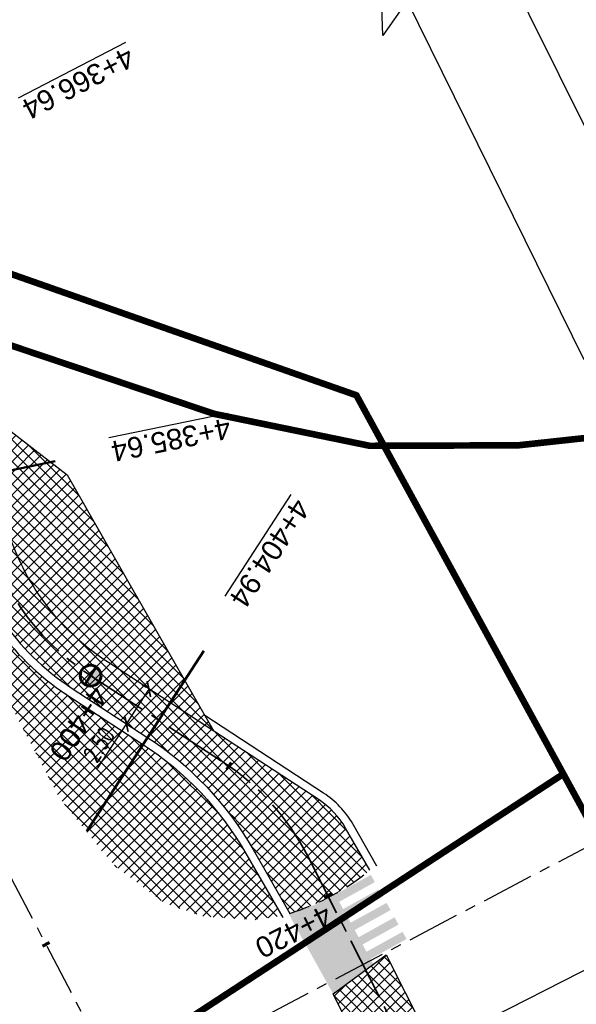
# Model space of a CAD drawing. Header units: metres. Extents: x 7529682 to 7533711, y 5721195 to 5727842.
# Tile 4 of 232: x 7531760 to 7531793, y 5723892 to 5723952. Entities that reach past the tile are written whole.
import ezdxf

# ---------------------------------------------------------------- set-up
doc = ezdxf.new("R2010")
doc.units = ezdxf.units.M
doc.header["$PDMODE"] = 1
doc.header["$PDSIZE"] = 0.3
for name, pattern in [('817-dzialki-09-05-04$0$HIDDEN', [0.375, 0.25, -0.125]), ('ACAD_ISO05W100', [33, 24, -3, 0, -3, 0, -3]), ('CENTER', [50.800000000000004, 31.75, -6.35, 6.35, -6.35]), ('CENTER2', [28.575000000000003, 19.05, -3.175, 3.175, -3.175]), ('DASHED', [19.049999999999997, 12.7, -6.35]), ('HIDDEN', [9.524999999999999, 6.35, -3.175])]:
    doc.linetypes.add(name, pattern=pattern)
for name, color, linetype in [('C-DROGI-SYTUACJA', 7, 'Continuous'), ('C-DROGI-SYTUACJA-ETYKIETY', 7, 'Continuous'), ('D-hatch-chodniki', 221, 'Continuous'), ('D-hatch-zieleńce', 102, 'Continuous'), ('D-pobocza', 60, 'Continuous'), ('D-rowy', 160, 'Continuous'), ('D-wymiary', 1, 'Continuous')]:
    doc.layers.add(name, color=color, linetype=linetype)
for name, color, linetype, lineweight, true_color in [('D-hatch-ciag-pieszo-rowerowy', 7, 'Continuous', 13, 0xff9f80), ('D-LR-etap-III', 7, '817-dzialki-09-05-04$0$HIDDEN', 50, 0x00008f), ('D-poziome-powl-czerwona', 7, 'Continuous', 9, 0xff6161), ('D-przekroje-pop', 7, 'Continuous', 50, 0x000099)]:
    doc.layers.add(name, color=color, linetype=linetype, lineweight=lineweight, true_color=true_color)
for name, color, linetype, lineweight in [('D-krawędzie', 3, 'Continuous', 30), ('D-krawężniki-obniżone', 40, 'DASHED', 30), ('D-obrzeża', 2, 'Continuous', 30), ('D-opisy', 2, 'Continuous', 30), ('D-oś', 10, 'CENTER', 30), ('D-pas-drogowy', 7, 'ACAD_ISO05W100', 50)]:
    doc.layers.add(name, color=color, linetype=linetype, lineweight=lineweight)
doc.layers.add('D-malowanie-proj', color=7, linetype='Continuous', true_color=0x3333ff)
doc.layers.add('poprzeczki', color=7, linetype='Continuous', true_color=0x0000c7)
doc.styles.add('DIMTEXT', font='simplex.shx', dxfattribs={"width": 0.7})
doc.styles.get("Standard").update_dxf_attribs({"font": 'arial.ttf'})
doc.dimstyles.new('500', dxfattribs={"dimtxt": 1, "dimasz": 0.6999999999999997, "dimexe": 0.2, "dimexo": 0.5, "dimgap": 0.2, "dimtad": 1, "dimrnd": 0.005, "dimzin": 0, "dimdsep": 46, "dimtxsty": 'DIMTEXT', "dimblk": 'ARCHTICK', "dimcen": 0, "dimclrd": 256, "dimclre": 256, "dimclrt": 2, "dimadec": 5, "dimazin": 0, "dimtfac": 1, "dimtofl": 0, "dimtmove": 0, "dimatfit": 3, "dimfxl": 1, "dimtolj": 1, "dimtzin": 0, "dimlwd": -1, "dimlwe": -1, "dimarcsym": 0})
pattern_1 = [(45, (0, 0), (-0.3367596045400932, 0.3367596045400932), []), (135, (0, 0), (-0.3367596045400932, -0.3367596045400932), [])]

# ---------------------------------------------------------------- blocks, each defined once
blk = doc.blocks.new('AeccTickLine')
at = {"color": 0, "linetype": 'ByBlock', "lineweight": -2}
blk.add_line((0, 1), (-3.673819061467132e-16, -1), dxfattribs=at)
blk = doc.blocks.new('_ArchTick')
at = {"color": 0, "linetype": 'ByBlock', "const_width": 0.15}
blk.add_lwpolyline([(-0.5, -0.5), (0.5, 0.5)], dxfattribs=at)
blk = doc.blocks.new('*D78')
at = {"layer": 'D-wymiary', "transparency": 16777216}
for p, q in [((7531767.516402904, 5723911.476476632), (7531766.152000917, 5723909.381624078)), ((7531767.097432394, 5723911.749357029), (7531767.348814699, 5723911.585628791)), ((7531765.733030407, 5723909.654504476), (7531765.984412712, 5723909.490776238)), ((7531766.152000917, 5723909.381624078), (7531764.387374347, 5723906.672281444))]:
    blk.add_line(p, q, dxfattribs=at)
at = {"layer": 'Defpoints', "color": 0, "transparency": 16777216}
for p in [(7531767.516402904, 5723911.476476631), (7531766.152000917, 5723909.381624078), (7531766.152000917, 5723909.381624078)]:
    blk.add_point(p, dxfattribs=at)
at = {"layer": 'D-wymiary', "transparency": 16777216, "xscale": 0.6999999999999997, "yscale": 0.6999999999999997, "zscale": 0.6999999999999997}
for p, rotation in [((7531767.516402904, 5723911.476476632), 56.92333097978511), ((7531766.152000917, 5723909.381624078), 236.9233309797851)]:
    blk.add_blockref('_ArchTick', p, dxfattribs=dict(at, rotation=rotation))
at = {"layer": 'D-wymiary', "color": 2, "transparency": 16777216, "insert": (7531764.49211264, 5723908.115705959), "char_height": 1, "attachment_point": 5, "rotation": 56.92333097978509, "style": 'DIMTEXT'}
blk.add_mtext('\\A1;2.50', dxfattribs=at)
blk = doc.blocks.new('kilometraz')
at = {"linetype": 'ByBlock', "lineweight": -2}
blk.add_hatch(color=0, dxfattribs=at).paths.add_polyline_path([(0, -0.28125, 0.4142135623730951), (0.28125, 0, 0.4142135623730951), (0, 0.28125)])
at = {"color": 0, "linetype": 'ByBlock', "lineweight": -2}
blk.add_line((0, 0.28125), (0, -0.28125), dxfattribs=at)
blk.add_circle((0, 0), 0.28125, dxfattribs=at)

msp = doc.modelspace()

# ---------------------------------------------------------------- hatches: boundary and pattern name
at = {"layer": 'D-hatch-chodniki', "true_color": 0x6e6e6e}
h = msp.add_hatch(dxfattribs=at)
h.set_pattern_fill('ANSI37', color=8, scale=0.15, style=0)
h.set_pattern_definition(pattern_1)
h.paths.add_polyline_path([(7531781.889999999, 5723895.39), (7531778.67, 5723893.03), (7531781.71, 5723886.97), (7531785.36, 5723888.51)])
at = {"layer": 'D-hatch-ciag-pieszo-rowerowy'}
h = msp.add_hatch(dxfattribs=at)
h.set_pattern_fill('ANSI37', color=256, scale=0.15, style=0)
h.set_pattern_definition(pattern_1)
h.paths.add_polyline_path([(7531771.440016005, 5723908.920981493), (7531768.694719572, 5723910.709025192), (7531776.05, 5723897.899999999, 0.05845290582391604), (7531779.209856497, 5723899.329744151, 0.01148852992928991), (7531779.63, 5723899.619999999), (7531779.17, 5723900.36), (7531775.24, 5723902.28)])
h.paths.add_polyline_path([(7531777.818070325, 5723904.766880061), (7531771.440016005, 5723908.920981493), (7531775.24, 5723902.28), (7531779.17, 5723900.36), (7531779.642327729, 5723899.600168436, 0.0259999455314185), (7531780.89415394, 5723900.508946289), (7531779.425246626, 5723903.067009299, 0.1186133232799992)])
h.paths.add_polyline_path([(7531768.694719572, 5723910.709025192), (7531765.060392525, 5723913.076104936, -0.2009158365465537), (7531758.546985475, 5723922.65936657), (7531757.839022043, 5723926.144779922), (7531754.818989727, 5723928.453643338), (7531756.305395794, 5723921.135836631, 0.2009158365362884), (7531762.818802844, 5723911.552574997), (7531767.399102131, 5723908.569372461, -0.1186133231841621), (7531773.827807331, 5723901.769889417)])
at = {"layer": 'D-hatch-zieleńce'}
h = msp.add_hatch(dxfattribs=at)
h.set_pattern_fill('ANSI37', color=256, scale=0.15, style=0)
h.set_pattern_definition(pattern_1)
h.paths.add_polyline_path([(7531762.559999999, 5723924.44), (7531757.375388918, 5723928.42731742), (7531758.546985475, 5723922.659366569, 0.2009158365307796), (7531765.060392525, 5723913.076104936), (7531771.440016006, 5723908.920981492), (7531770.217381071, 5723911.057699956), (7531768.457671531, 5723914.133028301), (7531764.930667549, 5723920.29694062)])
h = msp.add_hatch(dxfattribs=at)
h.set_pattern_fill('ANSI37', color=256, scale=0.15, style=0)
h.set_pattern_definition(pattern_1)
h.paths.add_polyline_path([(7531767.126221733, 5723908.150401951), (7531762.545922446, 5723911.133604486, -0.1444716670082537), (7531756.849707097, 5723917.807293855), (7531756.345024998, 5723917.293551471), (7531757.203932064, 5723914.9877325), (7531758.38, 5723911.96), (7531762.07, 5723904.95), (7531764.701193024, 5723901.632652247), (7531765.534786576, 5723900.71437681), (7531765.925407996, 5723900.422346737), (7531768.469999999, 5723898.52), (7531768.874576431, 5723898.382271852), (7531770.82, 5723897.72), (7531771.668951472, 5723897.66540505), (7531772.744661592, 5723897.59622755), (7531773.929999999, 5723897.52), (7531775.55928502, 5723897.750484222), (7531773.394209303, 5723901.520905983, 0.118613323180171)])
at = {"layer": 'D-malowanie-proj'}
h = msp.add_hatch(color=256, dxfattribs=at)
h.paths.add_polyline_path([(7531781.197085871, 5723899.795380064), (7531780.955176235, 5723900.232964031), (7531778.329672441, 5723898.781506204), (7531778.571582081, 5723898.343922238)])
h.paths.add_polyline_path([(7531781.680905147, 5723898.920212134), (7531781.438995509, 5723899.357796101), (7531778.813491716, 5723897.906338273), (7531779.055401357, 5723897.468754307)])
h.paths.add_polyline_path([(7531776.821246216, 5723897.376283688), (7531776.57933658, 5723897.813867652), (7531776.141752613, 5723897.571958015), (7531776.383662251, 5723897.134374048)])
h.paths.add_polyline_path([(7531777.305065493, 5723896.501115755), (7531777.063155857, 5723896.938699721), (7531776.625571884, 5723896.696790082), (7531776.867481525, 5723896.259206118)])
edge = h.paths.add_edge_path()
edge.add_arc((7531775.319235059, 5723913.99473029), 14.2268215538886, 268.4110453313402, 268.5335950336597)
edge.add_line((7531774.955159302, 5723899.772567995), (7531774.932204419, 5723899.759877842))
edge.add_line((7531774.932204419, 5723899.759877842), (7531774.924740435, 5723899.773379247))
h = msp.add_hatch(color=256, dxfattribs=at)
h.paths.add_polyline_path([(7531782.150794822, 5723898.102065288), (7531781.908885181, 5723898.539649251), (7531779.283381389, 5723897.088191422), (7531779.525291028, 5723896.650607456)])
h.paths.add_polyline_path([(7531782.634614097, 5723897.226897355), (7531782.39270446, 5723897.664481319), (7531779.767200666, 5723896.213023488), (7531780.009110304, 5723895.775439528)])
h.paths.add_polyline_path([(7531783.118433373, 5723896.351729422), (7531782.876523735, 5723896.789313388), (7531780.251019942, 5723895.337855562), (7531780.49292958, 5723894.900271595)])
h.paths.add_polyline_path([(7531777.774955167, 5723895.682968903), (7531777.533045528, 5723896.120552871), (7531777.095461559, 5723895.878643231), (7531777.337371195, 5723895.441059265)])
h.paths.add_polyline_path([(7531778.258774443, 5723894.807800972), (7531778.016864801, 5723895.245384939), (7531777.579280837, 5723895.003475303), (7531777.821190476, 5723894.565891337)])
h.paths.add_polyline_path([(7531778.742593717, 5723893.93263304), (7531778.50068408, 5723894.370217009), (7531778.063100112, 5723894.12830737), (7531778.305009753, 5723893.690723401)])
h.paths.add_polyline_path([(7531778.66371195, 5723893.041876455), (7531779.071698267, 5723893.337324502), (7531778.984503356, 5723893.495049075), (7531778.546919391, 5723893.253139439)])
at = {"layer": 'D-poziome-powl-czerwona'}
h = msp.add_hatch(color=256, dxfattribs=at)
h.dxf.hatch_style = 1
h.paths.add_polyline_path([(7531774.695480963, 5723900.202028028), (7531774.502718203, 5723900.562984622), (7531774.495784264, 5723900.562961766)])
edge = h.paths.add_edge_path()
edge.add_arc((7531772.883270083, 5723909.630873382), 12.14017355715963, 284.760151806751, 299.1823168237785)
edge.add_line((7531778.802700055, 5723899.031620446), (7531781.116395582, 5723894.81801589))
edge.add_line((7531781.116395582, 5723894.81801589), (7531778.665718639, 5723893.043329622))
edge.add_line((7531778.665718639, 5723893.043329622), (7531775.976262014, 5723897.891315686))

# ---------------------------------------------------------------- linework, layer by layer
at = {"layer": 'C-DROGI-SYTUACJA', "color": 10, "linetype": 'CENTER2', "lineweight": 35, "ltscale": 0.2}
msp.add_lwpolyline([(7531614.256663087, 5724194.442743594, -0.04259237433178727), (7531617.002724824, 5724190.14299819), (7531641.086772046, 5724144.244027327, -0.04226225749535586), (7531643.052354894, 5724139.578765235), (7531645.974061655, 5724130.590306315, 0.04489876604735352), (7531648.087837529, 5724125.646197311), (7531669.362691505, 5724086.1178688), (7531687.570882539, 5724053.485485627), (7531733.076127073, 5723967.06731419, 0.08906008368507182), (7531737.423082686, 5723961.49317242), (7531739.516334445, 5723959.616805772, -0.04859652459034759), (7531742.139793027, 5723956.760110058), (7531750.647625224, 5723945.469249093, -0.1118001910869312), (7531754.274373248, 5723937.414485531), (7531757.426190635, 5723921.897601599, 0.2009158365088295), (7531763.939597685, 5723912.314339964), (7531771.973882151, 5723907.081516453, -0.1312281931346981), (7531777.150318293, 5723901.326672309), (7531783.375044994, 5723889.119926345)], format="xyb", dxfattribs=at)
at = {"layer": 'D-krawędzie', "ltscale": 0.3, "flags": 128}
msp.add_lwpolyline([(7531757.375388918, 5723928.42731742), (7531762.559999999, 5723924.44), (7531764.930667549, 5723920.29694062), (7531768.457671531, 5723914.133028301), (7531770.217381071, 5723911.057699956), (7531771.440016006, 5723908.920981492)], dxfattribs=at)
at = {"layer": 'D-krawędzie', "color": 7, "ltscale": 0.3, "flags": 128}
msp.add_lwpolyline([(7531785.36, 5723888.51), (7531781.71, 5723886.97), (7531778.67, 5723893.03), (7531781.889999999, 5723895.39)], close=True, dxfattribs=at)
at = {"layer": 'D-krawężniki-obniżone', "ltscale": 0.1}
msp.add_arc((7531771.535880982, 5723912.083236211), 14.88426887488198, 287.6547870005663, 308.9569148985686, dxfattribs=at)
at = {"layer": 'D-LR-etap-III', "ltscale": 10, "flags": 128}
msp.add_lwpolyline([(7531750.474471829, 5723895.103125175, 0.4, 0.4, 0), (7531750.505, 5723895.13, 0.4, 0.4, 0), (7531682.71, 5724022.92, 0.4, 0.4, 0), (7531619.177023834, 5724147.203692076, 0.4, 0.4, 0), (7531592.308960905, 5724198.48863389, 0.4, 0.4, 0), (7531553.263875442, 5724272.918564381, 0.4, 0.4, 0), (7531504.019999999, 5724366.79, 0.4, 0.4, 0), (7531482.09, 5724407.62, 0.4, 0.4, 0), (7531412.350402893, 5724541.182759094, 0.4, 0.4, 0), (7531388.463669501, 5724586.929768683, 0.4, 0.4, 0), (7531345.12, 5724669.94, 0.4, 0.4, 0), (7531127.66, 5725081.67, 0.4, 0.4, 0), (7531059.253139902, 5725211.040795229, 0.4, 0.4, 0), (7531008.007244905, 5725307.953830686, 0.4, 0.4, 0), (7530964.181635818, 5725390.835555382, 0.4, 0.4, 0), (7530914.557354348, 5725484.683561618, 0.4, 0.4, 0), (7530865.243241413, 5725577.493975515, 0.4, 0.4, 0), (7530840.085257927, 5725624.058651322, 0.4, 0.4, 0), (7530802.559525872, 5725694.924584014, 0.4, 0.4, 0), (7530755.54, 5725787.51, 0.4, 0.4, 0), (7530708.717810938, 5725876.303221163, 0.4, 0.4, 0), (7530695.12, 5725902.09, 0.4, 0.4, 0), (7530642.91397006, 5726001.07839487, 0.4, 0.4, 0), (7530634.934723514, 5726016.146615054, 0.4, 0.4, 0), (7530610.820000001, 5726061.929999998, 0.4, 0.4, 0), (7530610.820000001, 5726061.929999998, 0.4, 0.4, 0), (7530607.21, 5726063.51, 0.4, 0.4, 0), (7530597.42, 5726080.68, 0.4, 0.4, 0), (7530591.16, 5726088.44, 0.4, 0.4, 0), (7530581.28, 5726107.21, 0.4, 0.4, 0), (7530571.29, 5726130.56, 0.4, 0.4, 0), (7530549.554994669, 5726171.527317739, 0.4, 0.4, 0), (7530531.014309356, 5726206.473807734, 0.4, 0.4, 0), (7530516.461208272, 5726236.016618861, 0.4, 0.4, 0), (7530500.798929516, 5726266.141265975, 0.4, 0.4, 0), (7530491.349999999, 5726283.94, 0.4, 0.4, 0), (7530482.4, 5726303.41, 0.4, 0.4, 0), (7530482.4, 5726303.41, 0.4, 0.4, 0), (7530450.41, 5726357.28, 0.4, 0.4, 0), (7530397.759396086, 5726458.499907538, 0.4, 0.4, 0), (7530334.707815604, 5726583.664702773, 0.4, 0.4, 0), (7530303.939274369, 5726645.167943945, 0.4, 0.4, 0), (7530300.509779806, 5726651.777515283, 0.4, 0.4, 0), (7530289.213532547, 5726671.966724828, 0.4, 0.4, 0), (7530281.54, 5726685.57, 0.4, 0.4, 0), (7530261.37085633, 5726724.163374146, 0.4, 0.4, 0), (7530254.03, 5726738.21, 0.4, 0.4, 0), (7530197.219999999, 5726845.06, 0.4, 0.4, 0), (7530194.71, 5726849.15, 0.4, 0.4, 0), (7530195.92, 5726850.75, 0.4, 0.4, 0), (7530170.546669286, 5726892.961489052, 0.4, 0.4, 0), (7530143.174718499, 5726945.065838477, 0.4, 0.4, 0), (7530105.059999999, 5727018.32, 0.4, 0.4, 0), (7530100.059999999, 5727027.16, 0.4, 0.4, 0), (7530062.318670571, 5727099.625398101, 0.4, 0.4, 0), (7530015.378537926, 5727189.420463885, 0.4, 0.4, 0), (7529983.207960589, 5727250.206596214, 0.4, 0.4, 0), (7529953.284293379, 5727306.74720398, 0.4, 0.4, 0), (7529900.67053443, 5727406.15903814, 0.4, 0.4, 0), (7529890.630239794, 5727425.131178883, 0.4, 0.4, 0), (7529875.155383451, 5727454.426350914, 0.4, 0.4, 0), (7529857.560096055, 5727487.787346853, 0.4, 0.4, 0), (7529835.194401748, 5727530.19312405, 0.4, 0.4, 0), (7529811.740544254, 5727574.662079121, 0.4, 0.4, 0), (7529792.101859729, 5727611.922638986, 0.4, 0.4, 0), (7529768.066117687, 5727657.469613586, 0.4, 0.4, 0), (7529755.210566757, 5727682.131373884, 0.4, 0.4, 0), (7529753.309999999, 5727681.13, 0.4, 0.4, 0), (7529739.21, 5727707.77, 0.4, 0.4, 0), (7529735.394745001, 5727711.251990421, 0.4, 0.4, 0), (7529725.42, 5727730.2, 0.4, 0.4, 0), (7529723.55, 5727729.88, 0.4, 0.4, 0), (7529695.566668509, 5727782.932080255, 0.4, 0.4, 0), (7529717.67971874, 5727794.024357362, 0.4, 0.4, 0), (7529736.274870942, 5727758.647400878, 0.4, 0.4, 0), (7529736.274870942, 5727758.647400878, 0.4, 0.4, 0), (7529744.511003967, 5727750.406106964, 0.4, 0.4, 0), (7529744.511003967, 5727750.406106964, 0.4, 0.4, 0), (7529750.282568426, 5727738.549848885, 0.4, 0.4, 0), (7529777.108510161, 5727687.569424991, 0.4, 0.4, 0), (7529796.51537536, 5727651.329932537, 0.4, 0.4, 0), (7529814.937945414, 5727616.793170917, 0.4, 0.4, 0), (7529839.006722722, 5727572.303976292, 0.4, 0.4, 0), (7529860.617626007, 5727532.509108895, 0.4, 0.4, 0), (7529882.348967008, 5727491.504261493, 0.4, 0.4, 0), (7529904.865139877, 5727449.096370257, 0.4, 0.4, 0), (7529920.747384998, 5727418.884773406, 0.4, 0.4, 0), (7529946.676504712, 5727368.547487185, 0.4, 0.4, 0), (7529972.024701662, 5727320.573310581, 0.4, 0.4, 0), (7529987.740014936, 5727290.153392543, 0.4, 0.4, 0), (7529996.497385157, 5727273.661630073, 0.4, 0.4, 0), (7530017.541471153, 5727234.202689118, 0.4, 0.4, 0), (7530033.053657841, 5727204.864166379, 0.4, 0.4, 0), (7530051.622983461, 5727170.222745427, 0.4, 0.4, 0), (7530069.276612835, 5727137.015751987, 0.4, 0.4, 0), (7530089.385386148, 5727097.533639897, 0.4, 0.4, 0), (7530109.712512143, 5727060.746615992, 0.4, 0.4, 0), (7530136.769722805, 5727011.640131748, 0.4, 0.4, 0), (7530162.446686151, 5726962.743777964, 0.4, 0.4, 0), (7530187.674104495, 5726916.992101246, 0.4, 0.4, 0), (7530207.820739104, 5726879.335323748, 0.4, 0.4, 0), (7530230.625609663, 5726834.518686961, 0.4, 0.4, 0), (7530262.288093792, 5726776.61832811, 0.4, 0.4, 0), (7530277.509672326, 5726760.213143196, 0.4, 0.4, 0), (7530286.036865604, 5726744.106684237, 0.4, 0.4, 0), (7530288.097472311, 5726735.884066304, 0.4, 0.4, 0), (7530290.393870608, 5726725.046963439, 0.4, 0.4, 0), (7530296.17664807, 5726713.582980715, 0.4, 0.4, 0), (7530302.726195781, 5726701.18226779, 0.4, 0.4, 0), (7530325.685047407, 5726657.466383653, 0.4, 0.4, 0), (7530343.243978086, 5726623.648592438, 0.4, 0.4, 0), (7530360.229820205, 5726591.746871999, 0.4, 0.4, 0), (7530383.20855044, 5726548.059469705, 0.4, 0.4, 0), (7530406.017875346, 5726503.605514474, 0.4, 0.4, 0), (7530427.464919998, 5726462.620289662, 0.4, 0.4, 0), (7530447.9278544, 5726424.388014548, 0.4, 0.4, 0), (7530471.126878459, 5726379.920667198, 0.4, 0.4, 0), (7530490.501003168, 5726343.033350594, 0.4, 0.4, 0), (7530509.499458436, 5726306.733076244, 0.4, 0.4, 0), (7530529.890269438, 5726267.244072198, 0.4, 0.4, 0), (7530543.852446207, 5726238.990319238, 0.4, 0.4, 0), (7530554.808897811, 5726218.943990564, 0.4, 0.4, 0), (7530559.027108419, 5726212.223286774, 0.4, 0.4, 0), (7530563.060988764, 5726206.409670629, 0.4, 0.4, 0), (7530566.93354971, 5726200.463543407, 0.4, 0.4, 0), (7530569.771022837, 5726194.901501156, 0.4, 0.4, 0), (7530571.47319415, 5726191.282350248, 0.4, 0.4, 0), (7530572.839142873, 5726188.024533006, 0.4, 0.4, 0), (7530575.295071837, 5726182.034664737, 0.4, 0.4, 0), (7530579.736851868, 5726173.306070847, 0.4, 0.4, 0), (7530583.3, 5726167.41, 0.4, 0.4, 0), (7530593.4, 5726163.33, 0.4, 0.4, 0), (7530598.618375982, 5726155.264489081, 0.4, 0.4, 0), (7530608.258304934, 5726140.497132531, 0.4, 0.4, 0), (7530603.269999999, 5726136.83, 0.4, 0.4, 0), (7530606.53, 5726131.84, 0.4, 0.4, 0), (7530604.239057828, 5726124.21679044, 0.4, 0.4, 0), (7530605.847136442, 5726121.630127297, 0.4, 0.4, 0), (7530608.971611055, 5726116.164124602, 0.4, 0.4, 0), (7530618.114293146, 5726097.791111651, 0.4, 0.4, 0), (7530651.213125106, 5726034.959524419, 0.4, 0.4, 0), (7530670.243741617, 5725998.61095082, 0.4, 0.4, 0), (7530698.075474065, 5725945.952624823, 0.4, 0.4, 0), (7530716.505955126, 5725911.3051464, 0.4, 0.4, 0), (7530735.223454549, 5725875.667401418, 0.4, 0.4, 0), (7530752.504235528, 5725842.154920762, 0.4, 0.4, 0), (7530778.310652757, 5725793.501254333, 0.4, 0.4, 0), (7530797.499961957, 5725756.381811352, 0.4, 0.4, 0), (7530812.518974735, 5725728.28874362, 0.4, 0.4, 0), (7530820.039295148, 5725713.160404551, 0.4, 0.4, 0), (7530822.422446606, 5725710.193574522, 0.4, 0.4, 0), (7530833.154893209, 5725688.800634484, 0.4, 0.4, 0), (7530849.629354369, 5725656.158601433, 0.4, 0.4, 0), (7530867.98290276, 5725621.963939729, 0.4, 0.4, 0), (7530872.629809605, 5725612.88760475, 0.4, 0.4, 0), (7530880.354488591, 5725597.594500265, 0.4, 0.4, 0), (7530883.839446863, 5725593.389159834, 0.4, 0.4, 0), (7530891.782113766, 5725587.763349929, 0.4, 0.4, 0), (7530895.038670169, 5725584.280746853, 0.4, 0.4, 0), (7530897.033644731, 5725580.941110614, 0.4, 0.4, 0), (7530900.951646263, 5725579.945856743, 0.4, 0.4, 0), (7530904.80970798, 5725571.977328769, 0.4, 0.4, 0), (7530903.682362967, 5725568.566434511, 0.4, 0.4, 0), (7530908.900614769, 5725558.844845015, 0.4, 0.4, 0), (7530910.252030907, 5725545.671606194, 0.4, 0.4, 0), (7530912.872986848, 5725538.645543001, 0.4, 0.4, 0), (7530945.278171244, 5725478.464284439, 0.4, 0.4, 0), (7530959.692318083, 5725450.24628822, 0.4, 0.4, 0), (7531002.82670893, 5725368.192370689, 0.4, 0.4, 0), (7531044.703532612, 5725290.314293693, 0.4, 0.4, 0), (7531064.098839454, 5725253.212562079, 0.4, 0.4, 0), (7531083.010253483, 5725216.677517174, 0.4, 0.4, 0), (7531113.013137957, 5725158.465613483, 0.4, 0.4, 0), (7531137.364304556, 5725113.07076138, 0.4, 0.4, 0), (7531150.830830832, 5725086.711759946, 0.4, 0.4, 0), (7531159.745663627, 5725076.640848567, 0.4, 0.4, 0), (7531166.309999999, 5725074.58, 0.4, 0.4, 0), (7531172.29, 5725062.58, 0.4, 0.4, 0), (7531170.589828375, 5725055.605912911, 0.4, 0.4, 0), (7531173.732823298, 5725044.080706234, 0.4, 0.4, 0), (7531215.342008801, 5724964.859648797, 0.4, 0.4, 0), (7531238.054496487, 5724921.684649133, 0.4, 0.4, 0), (7531262.389821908, 5724875.282876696, 0.4, 0.4, 0), (7531295.587160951, 5724811.265731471, 0.4, 0.4, 0), (7531348.487908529, 5724712.362812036, 0.4, 0.4, 0), (7531363.740817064, 5724682.68394264, 0.4, 0.4, 0), (7531366.986905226, 5724675.865317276, 0.4, 0.4, 0), (7531382.541261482, 5724646.110625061, 0.4, 0.4, 0), (7531401.299165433, 5724610.874551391, 0.4, 0.4, 0), (7531428.964837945, 5724558.862274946, 0.4, 0.4, 0), (7531449.111202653, 5724520.397801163, 0.4, 0.4, 0), (7531477.292992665, 5724465.831467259, 0.4, 0.4, 0), (7531500.996290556, 5724421.112506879, 0.4, 0.4, 0), (7531512.121834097, 5724400.549045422, 0.4, 0.4, 0), (7531513.78163794, 5724396.757451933, 0.4, 0.4, 0), (7531526.32, 5724379.39, 0.4, 0.4, 0), (7531566.783642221, 5724302.73628205, 0.4, 0.4, 0), (7531578.579156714, 5724282.774819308, 0.4, 0.4, 0), (7531584.232619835, 5724273.111246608, 0.4, 0.4, 0), (7531590.109283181, 5724263.508189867, 0.4, 0.4, 0), (7531593.027899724, 5724258.771479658, 0.4, 0.4, 0), (7531595.711841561, 5724254.226824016, 0.4, 0.4, 0), (7531601.659976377, 5724243.898197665, 0.4, 0.4, 0), (7531606.097733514, 5724235.986407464, 0.4, 0.4, 0), (7531609.382207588, 5724230.799061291, 0.4, 0.4, 0), (7531611.580260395, 5724227.671180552, 0.4, 0.4, 0), (7531612.707802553, 5724225.86410867, 0.4, 0.4, 0), (7531618.665224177, 5724214.480919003, 0.4, 0.4, 0), (7531619.885522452, 5724212.333950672, 0.4, 0.4, 0), (7531620.931818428, 5724210.787064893, 0.4, 0.4, 0), (7531623.518605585, 5724207.111542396, 0.4, 0.4, 0), (7531626.143926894, 5724203.61306897, 0.4, 0.4, 0), (7531632.022984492, 5724196.485954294, 0.4, 0.4, 0), (7531653.949089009, 5724152.617641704, 0.4, 0.4, 0), (7531656.750690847, 5724143.103797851, 0.4, 0.4, 0), (7531659.61440691, 5724133.254504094, 0.4, 0.4, 0), (7531661.627147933, 5724128.646047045, 0.4, 0.4, 0.01093811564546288), (7531674.314987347, 5724101.43546424, 0.4, 0.4, 0), (7531685.137626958, 5724081.408252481, 0.4, 0.4, 0), (7531692.159945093, 5724066.277333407, 0.4, 0.4, 0), (7531699.662164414, 5724051.388120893, 0.4, 0.4, 0), (7531704.480624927, 5724040.808561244, 0.4, 0.4, 0), (7531704.480624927, 5724040.808561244, 0.4, 0.4, 0), (7531704.401251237, 5724037.368913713, 0.4, 0.4, 0), (7531720.383609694, 5724003.441317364, 0.4, 0.4, 0), (7531728.79890528, 5723986.206298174, 0.4, 0.4, 0), (7531733.237926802, 5723977.192631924, 0.4, 0.4, 0), (7531736.750027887, 5723969.505210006, 0.4, 0.4, 0), (7531737.336143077, 5723968.518916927, 0.4, 0.4, 0), (7531738.285051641, 5723967.699360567, 0.4, 0.4, 0), (7531742.180915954, 5723962.346428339, 0.4, 0.4, 0), (7531744.286141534, 5723958.615526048, 0.4, 0.4, 0), (7531755.393260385, 5723944.192617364, 0.4, 0.4, 0), (7531758.69, 5723936.76, 0.4, 0.4, 0), (7531780.08, 5723929.25, 0.4, 0.4, 0), (7531792.611989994, 5723906.337708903, 0.4, 0.4, 0), (7531792.611989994, 5723906.337708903, 0.4, 0.4, 0), (7531756.962094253, 5723883.055323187, 0.4, 0.4, 0), (7531750.46, 5723895.130000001, 0.4, 0.4, 0), (7531750.46, 5723895.130000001, 0, 0, 0)], format="xyseb", dxfattribs=at)
at = {"layer": 'D-obrzeża'}
for points in [[(7531780.89415394, 5723900.508946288), (7531779.425246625, 5723903.067009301, 0.1186133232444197), (7531777.818070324, 5723904.766880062), (7531765.060392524, 5723913.076104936, -0.2009158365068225), (7531758.546985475, 5723922.659366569), (7531755.443017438, 5723937.940680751, 0.1118001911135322), (7531751.816269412, 5723945.995444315), (7531743.064820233, 5723957.609612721, 0.0485965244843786), (7531740.441361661, 5723960.466308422), (7531738.436547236, 5723962.263400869, -0.08926204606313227), (7531734.082128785, 5723967.851728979), (7531731.88503071, 5723972.032321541), (7531724.978602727, 5723985.1787061), (7531714.804138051, 5724004.545797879), (7531709.33827834, 5724014.950060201), (7531701.035182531, 5724030.73296927), (7531692.33344085, 5724047.229767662), (7531688.667872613, 5724054.084851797), (7531683.179854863, 5724063.917550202), (7531670.458906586, 5724086.71862006), (7531649.906948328, 5724124.903820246, -0.04489876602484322), (7531647.969320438, 5724129.435920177), (7531644.774618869, 5724139.264231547)], [(7531732.083020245, 5723966.286334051, 0.08926204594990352), (7531736.437438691, 5723960.698005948), (7531738.591307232, 5723958.767303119, -0.04859652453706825), (7531741.214765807, 5723955.910607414), (7531749.478981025, 5723944.943053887, -0.1118001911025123), (7531753.105729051, 5723936.888290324), (7531756.305395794, 5723921.13583663, 0.2009158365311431), (7531762.818802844, 5723911.552574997), (7531767.399102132, 5723908.56937246, -0.1186133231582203), (7531773.827807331, 5723901.769889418), (7531776.050000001, 5723897.9)]]:
    msp.add_lwpolyline(points, format="xyb", dxfattribs=at)
at = {"layer": 'D-opisy'}
msp.add_line((7531783.375044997, 5723889.119926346), (7531815.894915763, 5723905.703158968), dxfattribs=at)
at = {"layer": 'D-opisy', "color": 3}
msp.add_lwpolyline([(7531781.231645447, 5723964.05090959), (7531791.459674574, 5723955.966376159), (7531788.732960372, 5723955.944633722), (7531799.538401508, 5723934.178616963), (7531795.920699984, 5723934.309788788), (7531793.88209316, 5723931.397197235), (7531783.159556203, 5723953.124460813), (7531781.681363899, 5723951.021327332), (7531781.231645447, 5723964.05090959)], dxfattribs=at)
at = {"layer": 'D-oś', "ltscale": 0.1}
msp.add_lwpolyline([(7531812.380848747, 5723798.616780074), (7531655.397024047, 5724097.899918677), (7531637.916099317, 5724130.379189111), (7531626.885633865, 5724151.399455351), (7531613.784040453, 5724176.372042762), (7531606.905700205, 5724189.474794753), (7531588.276149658, 5724224.921883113), (7531566.751706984, 5724265.952329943), (7531554.126292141, 5724290.034803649), (7531528.890461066, 5724338.207443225), (7531488.682972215, 5724414.901138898), (7531465.30154836, 5724459.447768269)], dxfattribs=at)
msp.add_lwpolyline([(7531826.253125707, 5723926.771158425), (7531805.787678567, 5723909.626071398, -0.05361705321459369), (7531795.127222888, 5723902.48502622), (7531765.931344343, 5723887.170830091)], format="xyb", dxfattribs=at)
at = {"layer": 'D-pas-drogowy', "ltscale": 0.2, "flags": 128}
msp.add_lwpolyline([(7531633.018560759, 5724182.834272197, 0.4, 0.4, 0), (7531617.558899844, 5724211.608162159, 0.4, 0.4, 0), (7531566.783642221, 5724302.73628205, 0.4, 0.4, 0), (7531538.419082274, 5724356.469679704, 0.4, 0.4, 0), (7531526.32, 5724379.39, 0.4, 0.4, 0), (7531516.102085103, 5724393.607319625, 0.4, 0.4, 0.001485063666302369), (7531513.78037409, 5724396.837773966, 0.4, 0.4, 0), (7531501.87, 5724413.41, 0.4, 0.4, 0), (7531474.926107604, 5724464.507896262, 0.4, 0.4, 0), (7531446.200436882, 5724518.992313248, 0.4, 0.4, 0), (7531424.962185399, 5724559.262257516, 0.4, 0.4, 0), (7531398.444460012, 5724609.565801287, 0.4, 0.4, 0), (7531379.647455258, 5724645.216004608, 0.4, 0.4, 0), (7531365.23, 5724672.56, 0.4, 0.4, 0), (7531341.305752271, 5724717.915356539, 0.4, 0.4, 0), (7531312.899996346, 5724771.788898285, 0.4, 0.4, 0), (7531292.590923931, 5724810.306502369, 0.4, 0.4, 0), (7531259.391619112, 5724873.271351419, 0.4, 0.4, 0), (7531233.740401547, 5724921.922582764, 0.4, 0.4, 0), (7531203.072738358, 5724980.092044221, 0.4, 0.4, 0), (7531173.471398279, 5725036.225177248, 0.4, 0.4, 0), (7531168.269999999, 5725046.09, 0.4, 0.4, 0), (7531172.29, 5725062.58, 0.4, 0.4, 0), (7531166.309999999, 5725074.58, 0.4, 0.4, 0), (7531150.32, 5725079.6, 0.4, 0.4, 0), (7531141.5, 5725096.43, 0.4, 0.4, 0), (7531109.311735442, 5725157.814415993, 0.4, 0.4, 0), (7531086.641300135, 5725201.047918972, 0.4, 0.4, 0), (7531059.198258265, 5725253.383662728, 0.4, 0.4, 0), (7531028.206828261, 5725312.48946212, 0.4, 0.4, 0), (7530999.104694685, 5725367.990143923, 0.4, 0.4, 0), (7530956.247527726, 5725449.724815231, 0.4, 0.4, 0), (7530924.397774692, 5725510.463768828, 0.4, 0.4, 0), (7530897.509999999, 5725561.74, 0.4, 0.4, 0), (7530894.46, 5725566.14, 0.4, 0.4, 0), (7530892.16, 5725570.49, 0.4, 0.4, 0), (7530869.362688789, 5725613.307018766, 0.4, 0.4, 0), (7530861.693971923, 5725627.704613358, 0.4, 0.4, 0), (7530852.74, 5725644.52, 0.4, 0.4, 0), (7530831.509999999, 5725684.2, 0.4, 0.4, 0), (7530811.13, 5725722.52, 0.4, 0.4, 0), (7530792.3476413, 5725757.940652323, 0.4, 0.4, 0), (7530768.03, 5725803.8, 0.4, 0.4, 0), (7530748.768542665, 5725840.178507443, 0.4, 0.4, 0), (7530727.7, 5725879.97, 0.4, 0.4, 0), (7530712.0981582, 5725909.54523909, 0.4, 0.4, 0), (7530693.644105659, 5725944.645156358, 0.4, 0.4, 0), (7530665.702224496, 5725997.538976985, 0.4, 0.4, 0), (7530641.759999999, 5726042.88, 0.4, 0.4, 0), (7530616.5, 5726091.48, 0.4, 0.4, 0), (7530604.628439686, 5726114.319880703, 0.4, 0.4, -0.007762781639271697), (7530602.5, 5726118.43, 0.4, 0.4, 0), (7530603.992037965, 5726123.394821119, 0.4, 0.4, 0), (7530606.53, 5726131.84, 0.4, 0.4, 0), (7530603.269999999, 5726136.83, 0.4, 0.4, 0), (7530593.775620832, 5726151.368713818, 0.4, 0.4, 0), (7530590.202637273, 5726156.84001263, 0.4, 0.4, 0), (7530583.3, 5726167.41, 0.4, 0.4, 0), (7530580.578343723, 5726170.427567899, 0.4, 0.4, 0), (7530575.849999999, 5726175.67, 0.4, 0.4, 0), (7530569.009999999, 5726186.66, 0.4, 0.4, 0), (7530562.555322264, 5726199.189409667, 0.4, 0.4, 0), (7530555.67, 5726211.39, 0.4, 0.4, 0), (7530548.29, 5726224.23, 0.4, 0.4, 0), (7530540.58, 5726237.71, 0.4, 0.4, 0), (7530532.679999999, 5726252.65, 0.4, 0.4, 0), (7530524.059999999, 5726269.35, 0.4, 0.4, 0), (7530502.82, 5726309.91, 0.4, 0.4, 0), (7530488.83, 5726336.63, 0.4, 0.4, 0), (7530466.03, 5726380.16, 0.4, 0.4, 0), (7530438.469999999, 5726432.77, 0.4, 0.4, 0), (7530424.53, 5726459.09, 0.4, 0.4, 0), (7530401.63, 5726502.97, 0.4, 0.4, 0), (7530383.38, 5726538.06, 0.4, 0.4, 0), (7530353.969999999, 5726593.52, 0.4, 0.4, 0), (7530338.469999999, 5726622.74, 0.4, 0.4, 0), (7530322.009999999, 5726653.88, 0.4, 0.4, 0), (7530297.54, 5726700.33, 0.4, 0.4, 0), (7530287.38, 5726719.6, 0.4, 0.4, 0), (7530285.94993921, 5726722.315508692, 0.4, 0.4, 0), (7530280.259999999, 5726733.12, 0.4, 0.4, 0), (7530266.73, 5726758.74, 0.4, 0.4, 0), (7530260.42, 5726770.47, 0.4, 0.4, 0), (7530253.25, 5726783.82, 0.4, 0.4, 0), (7530244.95, 5726799.33, 0.4, 0.4, 0), (7530239.389999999, 5726808.49, 0.4, 0.4, 0), (7530238.29, 5726807.9, 0.4, 0.4, 0), (7530218.11, 5726850.67, 0.4, 0.4, 0), (7530175.906646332, 5726928.168028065, 0.4, 0.4, 0), (7530096.679999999, 5727076.15, 0.4, 0.4, 0), (7530094.679999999, 5727079.89, 0.4, 0.4, 0), (7530064.59693469, 5727135.522637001, 0.4, 0.4, 0), (7530046.730970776, 5727168.8921561, 0.4, 0.4, 0), (7530025.803045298, 5727208.461374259, 0.4, 0.4, 0), (7530012.846501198, 5727232.979315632, 0.4, 0.4, 0), (7529994.15, 5727268.45, 0.4, 0.4, 0), (7529981.670868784, 5727291.93018666, 0.4, 0.4, 0), (7529949.889999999, 5727351.73, 0.4, 0.4, 0), (7529924.75, 5727399.03, 0.4, 0.4, 0), (7529915.515824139, 5727417.099754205, 0.4, 0.4, 0), (7529885.83, 5727475.19, 0.4, 0.4, 0), (7529862.559999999, 5727519.97, 0.4, 0.4, 0), (7529852.984923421, 5727538.191086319, 0.4, 0.4, 0), (7529836.513084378, 5727569.51130111, 0.4, 0.4, 0), (7529815.36890814, 5727609.140983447, 0.4, 0.4, 0), (7529792.795203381, 5727651.247499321, 0.4, 0.4, 0), (7529774.199114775, 5727685.858348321, 0.4, 0.4, 0), (7529746.966026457, 5727736.059440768, 0.4, 0.4, 0), (7529733.92, 5727757.62, 0.4, 0.4, 0), (7529708.607472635, 5727806.388536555, 0.4, 0.4, 0), (7529688.491967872, 5727796.344621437, 0.4, 0.4, 0), (7529723.55, 5727729.88, 0.4, 0.4, 0), (7529725.42, 5727730.2, 0.4, 0.4, 0), (7529735.38, 5727711.28, 0.4, 0.4, 0), (7529739.21, 5727707.77, 0.4, 0.4, 0), (7529753.309999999, 5727681.13, 0.4, 0.4, 0), (7529755.178396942, 5727682.114424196, 0.4, 0.4, 0), (7529792.101859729, 5727611.922638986, 0.4, 0.4, 0), (7529811.740544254, 5727574.662079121, 0.4, 0.4, 0), (7529835.194401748, 5727530.19312405, 0.4, 0.4, 0), (7529857.560096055, 5727487.787346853, 0.4, 0.4, 0), (7529875.155383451, 5727454.426350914, 0.4, 0.4, 0), (7529890.630239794, 5727425.131178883, 0.4, 0.4, 0), (7529900.67053443, 5727406.15903814, 0.4, 0.4, 0), (7529953.284293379, 5727306.74720398, 0.4, 0.4, 0), (7529983.207960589, 5727250.206596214, 0.4, 0.4, 0), (7530015.378537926, 5727189.420463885, 0.4, 0.4, 0), (7530062.318670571, 5727099.625398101, 0.4, 0.4, 0), (7530100.059999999, 5727027.16, 0.4, 0.4, 0), (7530105.059999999, 5727018.32, 0.4, 0.4, 0), (7530143.174718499, 5726945.065838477, 0.4, 0.4, 0), (7530170.546669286, 5726892.961489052, 0.4, 0.4, 0), (7530195.92, 5726850.75, 0.4, 0.4, 0), (7530194.71, 5726849.15, 0.4, 0.4, 0), (7530197.219999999, 5726845.06, 0.4, 0.4, 0), (7530254.03, 5726738.21, 0.4, 0.4, 0), (7530261.37085633, 5726724.163374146, 0.4, 0.4, 0), (7530281.54, 5726685.57, 0.4, 0.4, 0), (7530289.213532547, 5726671.966724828, 0.4, 0.4, 0), (7530300.509779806, 5726651.777515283, 0.4, 0.4, 0), (7530303.939274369, 5726645.167943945, 0.4, 0.4, 0), (7530334.707815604, 5726583.664702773, 0.4, 0.4, 0), (7530397.759396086, 5726458.499907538, 0.4, 0.4, 0), (7530450.41, 5726357.28, 0.4, 0.4, 0), (7530482.4, 5726303.41, 0.4, 0.4, 0), (7530483.687990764, 5726301.003383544, 0.4, 0.4, 0), (7530491.349999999, 5726283.94, 0.4, 0.4, 0), (7530512.67, 5726243.78, 0.4, 0.4, 0), (7530529.429999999, 5726209.46, 0.4, 0.4, 0), (7530571.29, 5726130.56, 0.4, 0.4, 0), (7530581.28, 5726107.21, 0.4, 0.4, 0), (7530591.16, 5726088.44, 0.4, 0.4, 0), (7530597.42, 5726080.68, 0.4, 0.4, 0), (7530607.21, 5726063.51, 0.4, 0.4, 0), (7530610.820000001, 5726061.929999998, 0.4, 0.4, 0), (7530634.934723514, 5726016.146615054, 0.4, 0.4, 0), (7530642.91397006, 5726001.07839487, 0.4, 0.4, 0), (7530695.12, 5725902.09, 0.4, 0.4, 0), (7530708.717810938, 5725876.303221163, 0.4, 0.4, 0), (7530755.54, 5725787.51, 0.4, 0.4, 0), (7530802.559525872, 5725694.924584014, 0.4, 0.4, 0), (7530840.085257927, 5725624.058651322, 0.4, 0.4, 0), (7530865.243241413, 5725577.493975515, 0.4, 0.4, 0), (7530914.557354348, 5725484.683561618, 0.4, 0.4, 0), (7530964.181635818, 5725390.835555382, 0.4, 0.4, 0), (7531008.007244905, 5725307.953830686, 0.4, 0.4, 0), (7531059.253139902, 5725211.040795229, 0.4, 0.4, 0), (7531127.66, 5725081.67, 0.4, 0.4, 0), (7531345.12, 5724669.94, 0.4, 0.4, 0), (7531388.463669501, 5724586.929768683, 0.4, 0.4, 0), (7531412.350402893, 5724541.182759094, 0.4, 0.4, 0), (7531482.09, 5724407.62, 0.4, 0.4, 0), (7531504.019999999, 5724366.79, 0.4, 0.4, 0), (7531519.374444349, 5724337.520497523, 0.4, 0.4, 0), (7531563.748815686, 5724252.931583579, 0.4, 0.4, 0), (7531602.175111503, 5724179.681224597, 0.4, 0.4, 0), (7531619.177023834, 5724147.203692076, 0.4, 0.4, 0), (7531625.038493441, 5724135.63500206, 0.4, 0.4, 0), (7531656.796442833, 5724073.31633882, 0.4, 0.4, 0), (7531675.12, 5724037.36, 0.4, 0.4, 0), (7531682.71, 5724022.92, 0.4, 0.4, 0), (7531705.565196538, 5723979.810545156, 0.4, 0.4, 0), (7531736.605941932, 5723921.261514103, 0.4, 0.4, 0), (7531750.46, 5723895.130000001, 0.4, 0.4, 0), (7531740.769999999, 5723886.56, 0.4, 0.4, 0), (7531732.86, 5723885, 0.4, 0.4, 0), (7531722.179999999, 5723887.77, 0.4, 0.4, 0), (7531729.87, 5723862.17, 0.4, 0.4, 0), (7531742.92, 5723861.93, 0.4, 0.4, 0), (7531763.71, 5723859.52, 0.4, 0.4, 0), (7531768.42, 5723854.12, 0.4, 0.4, 0), (7531787.42, 5723817.97, 0.4, 0.4, 0), (7531795.57, 5723809.82, 0.4, 0.4, 0), (7531816.346897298, 5723819.850397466, 0.4, 0.4, 0), (7531816.346897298, 5723819.850397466, 0.4, 0.4, 0), (7531805.059999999, 5723843.23, 0.4, 0.4, 0), (7531803.61, 5723886.23, 0.4, 0.4, 0), (7531803.61, 5723886.23, 0.4, 0.4, 0), (7531780.08, 5723929.25, 0.4, 0.4, 0), (7531758.69, 5723936.76, 0.4, 0.4, 0), (7531749.3590272, 5723946.412126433, 0.4, 0.4, 0), (7531742.71, 5723953.29, 0.4, 0.4, 0), (7531735.177368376, 5723967.877529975, 0.4, 0.4, 0), (7531722.37, 5723992.68, 0.4, 0.4, 0), (7531705.041669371, 5724030.885563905, 0.4, 0.4, 0), (7531699.469999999, 5724043.17, 0.4, 0.4, 0), (7531692.69, 5724058.11, 0.4, 0.4, 0), (7531679.672010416, 5724084.016803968, 0.4, 0.4, 0), (7531674.55, 5724094.21, 0.4, 0.4, 0), (7531666.633166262, 5724114.002855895, 0.4, 0.4, 0), (7531649, 5724153.82, 0.4, 0.4, 0), (7531641.49, 5724149.34, 0.4, 0.4, 0), (7531626.04, 5724179.34, 0.4, 0.4, 0), (7531633.03, 5724182.84, 0, 0, 0)], format="xyseb", dxfattribs=at)
at = {"layer": 'D-pobocza'}
for points in [[(7531754.214983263, 5723928.915416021), (7531755.815401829, 5723921.036308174, 0.2009158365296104), (7531762.545922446, 5723911.133604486), (7531767.126221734, 5723908.15040195, -0.1186133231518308), (7531773.394209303, 5723901.520905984), (7531775.616401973, 5723897.651016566)], [(7531781.327751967, 5723900.757929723), (7531779.858844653, 5723903.315992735, 0.1186133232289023), (7531778.090950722, 5723905.185850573), (7531770.89574114, 5723909.872174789)]]:
    msp.add_lwpolyline(points, format="xyb", dxfattribs=at)
at = {"layer": 'D-przekroje-pop', "extrusion": (0.1990569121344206, -0.9799879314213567, 0), "elevation": -4110128.413634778}
msp.add_lwpolyline([(8520422.598295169, 0), (8520417.598295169, 0), (8520409.598295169, 0)], dxfattribs=at)
at = {"layer": 'D-przekroje-pop'}
msp.add_lwpolyline([(7531770.850784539, 5723913.780010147), (7531768.121980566, 5723909.590305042), (7531763.755894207, 5723902.886776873)], dxfattribs=at)
at = {"layer": 'D-rowy', "linetype": 'HIDDEN', "ltscale": 0.1, "const_width": 0.4, "flags": 128}
msp.add_lwpolyline([(7531757.620304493, 5723932.785265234), (7531771.471611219, 5723928.125335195), (7531780.893729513, 5723926.192168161), (7531789.888662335, 5723926.223962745), (7531801.09088178, 5723927.440637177), (7531822.7188305, 5723937.988983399)], dxfattribs=at)

# ---------------------------------------------------------------- block references
at = {"layer": 'C-DROGI-SYTUACJA-ETYKIETY', "color": 2, "linetype": 'Continuous', "lineweight": 60, "xscale": 0.25, "yscale": 0.25, "zscale": 0.25, "rotation": 297.6784843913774}
msp.add_blockref('AeccTickLine', (7531761.284800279, 5723896.029273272), dxfattribs=at)
at = {"layer": 'poprzeczki', "color": 10, "linetype": 'Continuous', "lineweight": 60, "xscale": 2.249999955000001, "yscale": 2.249999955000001, "zscale": 2.249999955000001, "rotation": 326.9233309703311}
msp.add_blockref('kilometraz', (7531763.985167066, 5723912.284660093), dxfattribs=at)
at = {"layer": 'poprzeczki', "color": 2, "linetype": 'Continuous', "lineweight": 60, "xscale": 0.25, "yscale": 0.25, "zscale": 0.25}
for p, rotation in [((7531772.360559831, 5723906.821021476), 325.1423638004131), ((7531778.348403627, 5723898.977216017), 297.0189228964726)]:
    msp.add_blockref('AeccTickLine', p, dxfattribs=dict(at, rotation=rotation))

# ---------------------------------------------------------------- texts
at = {"layer": 'C-DROGI-SYTUACJA-ETYKIETY', "color": 2}
for s, rotation, p in [('4+400', 236.9233309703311, (7531764.09473465, 5723911.765771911)), ('4+420', 207.0189228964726, (7531778.184689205, 5723898.472788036))]:
    msp.add_text(s, height=1.25, rotation=rotation, dxfattribs=at).set_placement(p)
at = {"layer": 'D-przekroje-pop', "lineweight": 30}
for s, rotation, p in [('%%U4+366.64', 207.4430206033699, (7531766.216121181, 5723950.376368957)), ('%%U4+385.64', 191.4818152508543, (7531772.331369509, 5723927.894378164)), ('%%U4+404.94', 236.9233309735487, (7531776.326355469, 5723923.103152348))]:
    msp.add_text(s, height=1.25, rotation=rotation, dxfattribs=at).set_placement(p)

# ---------------------------------------------------------------- dimensions: what is measured, and where the dimension line sits
at = {"layer": 'D-wymiary'}
dim = msp.add_aligned_dim(p1=(7531767.516402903, 5723911.47647663), p2=(7531766.152000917, 5723909.381624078), distance=0, dimstyle='500', dxfattribs=at)
dim.commit()
dim.dimension.update_dxf_attribs({"geometry": '*D78', "text_midpoint": (7531764.49211264, 5723908.115705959)})

doc.saveas('drawing.dxf')
